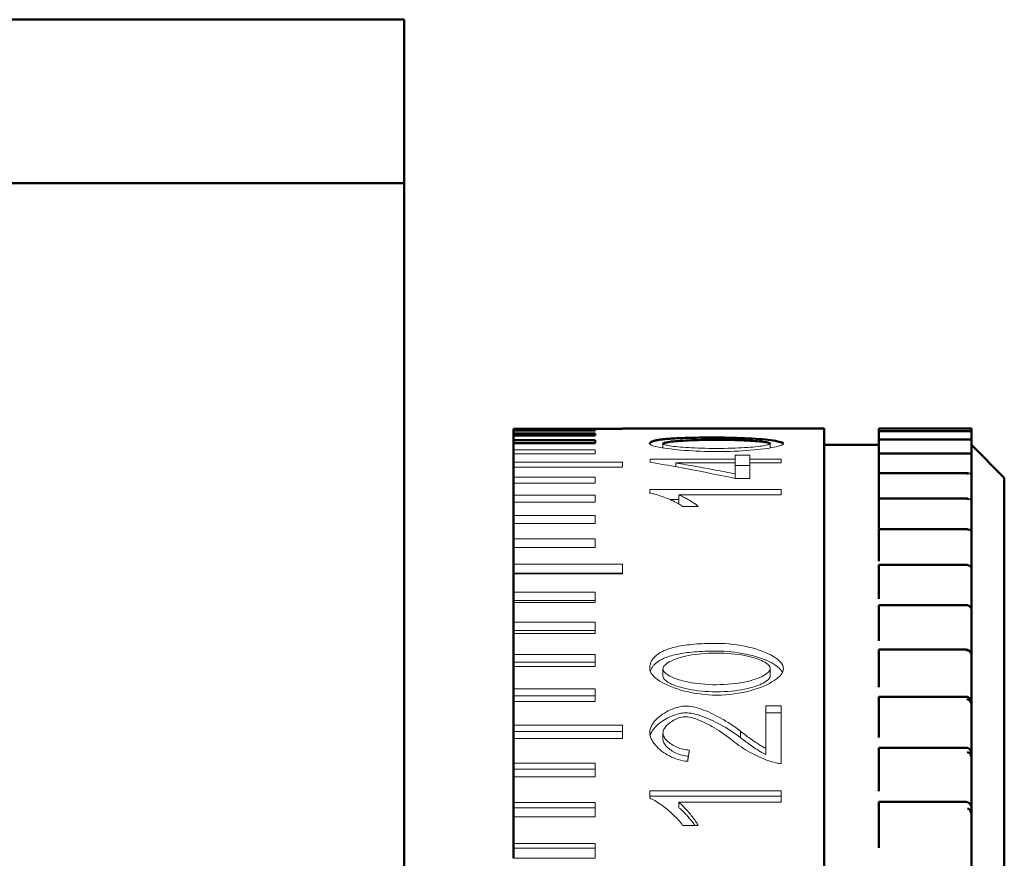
# Model space of a CAD drawing. Extents: x 2684 to 3039, y 582 to 1051.
# Tile 35 of 37: x 2960 to 2978, y 958 to 974. Entities that reach past the tile are written whole.
import ezdxf

# ---------------------------------------------------------------- set-up
doc = ezdxf.new("R2010")
doc.units = 0
doc.header["$LTSCALE"] = 2.5
doc.layers.add('Visible Edges(ISO)', color=2, linetype='Continuous', lineweight=50)

msp = doc.modelspace()

# ---------------------------------------------------------------- linework, layer by layer
at = {"layer": 'Visible Edges(ISO)'}
for p, q in [((2966.879, 973.851), (2955.879, 973.851)), ((2966.879, 970.851), (2966.879, 973.851)), ((2955.879, 970.851), (2966.879, 970.851)), ((2966.879, 934.851), (2966.879, 970.851)), ((2970.879, 966.35), (2968.879, 966.35)), ((2968.879, 966.35), (2968.879, 966.333)), ((2968.879, 966.333), (2970.379, 966.333)), ((2968.879, 966.314), (2968.879, 966.333)), ((2970.379, 966.314), (2968.879, 966.314)), ((2968.879, 966.314), (2968.879, 966.263)), ((2968.879, 966.263), (2970.379, 966.263)), ((2968.879, 966.225), (2968.879, 966.263)), ((2970.379, 966.225), (2968.879, 966.225)), ((2968.879, 966.225), (2968.879, 966.14)), ((2970.379, 966.314), (2970.379, 966.333)), ((2970.379, 966.225), (2970.379, 966.263)), ((2970.879, 966.35), (2970.879, 966.351)), ((2970.879, 966.351), (2974.579, 966.351)), ((2974.579, 966.351), (2974.579, 939.455)), ((2975.579, 966.35), (2975.579, 966.351)), ((2977.279, 966.351), (2975.579, 966.351)), ((2975.579, 966.321), (2975.579, 966.35)), ((2975.579, 966.321), (2975.579, 966.306)), ((2975.579, 966.286), (2975.579, 966.306)), ((2975.579, 966.306), (2975.579, 966.306)), ((2977.243, 966.306), (2975.579, 966.306)), ((2975.579, 966.251), (2975.579, 966.286)), ((2975.579, 966.251), (2975.579, 966.154)), ((2977.279, 966.35), (2977.279, 966.351)), ((2977.279, 966.35), (2977.279, 966.321)), ((2977.279, 966.321), (2977.279, 966.297)), ((2977.279, 966.286), (2977.279, 966.297)), ((2977.279, 966.286), (2977.279, 966.251)), ((2977.279, 966.251), (2977.279, 966.135)), ((2968.879, 966.14), (2970.379, 966.14)), ((2968.879, 966.084), (2968.879, 966.14)), ((2970.379, 966.084), (2968.879, 966.084)), ((2968.879, 966.084), (2968.879, 965.964)), ((2970.379, 966.084), (2970.379, 966.14)), ((2974.579, 966.051), (2975.579, 966.051)), ((2975.579, 966.153), (2975.579, 966.154)), ((2977.236, 966.154), (2975.579, 966.154)), ((2975.579, 966.114), (2975.579, 966.153)), ((2975.579, 966.072), (2975.579, 966.114)), ((2975.579, 966.072), (2975.579, 965.896)), ((2977.279, 966.114), (2977.279, 966.135)), ((2977.279, 966.114), (2977.279, 966.072)), ((2977.279, 966.072), (2977.279, 965.866)), ((2977.879, 965.451), (2977.279, 966.051)), ((2968.879, 965.89), (2968.879, 965.964)), ((2968.879, 965.89), (2968.879, 965.737)), ((2975.579, 965.893), (2975.579, 965.896)), ((2977.228, 965.896), (2975.579, 965.896)), ((2975.579, 965.835), (2975.579, 965.893)), ((2977.279, 965.835), (2977.279, 965.866)), ((2968.879, 965.645), (2968.879, 965.737)), ((2975.579, 965.788), (2975.579, 965.835)), ((2975.579, 965.788), (2975.579, 965.534)), ((2977.279, 965.835), (2977.279, 965.788)), ((2977.279, 965.788), (2977.279, 965.492)), ((2968.879, 965.645), (2968.879, 965.459)), ((2975.579, 965.528), (2975.579, 965.534)), ((2977.22, 965.534), (2975.579, 965.534)), ((2975.579, 965.451), (2975.579, 965.528)), ((2968.879, 965.349), (2968.879, 965.459)), ((2968.879, 965.349), (2968.879, 965.132)), ((2975.579, 965.399), (2975.579, 965.451)), ((2975.579, 965.399), (2975.579, 965.077)), ((2977.279, 965.451), (2977.279, 965.492)), ((2977.279, 965.451), (2977.279, 965.399)), ((2977.279, 965.399), (2977.279, 965.077)), ((2977.879, 965.451), (2977.879, 940.251)), ((2968.879, 965.004), (2968.879, 965.132)), ((2968.879, 965.004), (2968.879, 964.756)), ((2975.579, 965.077), (2975.579, 965.07)), ((2975.579, 965.061), (2975.579, 965.07)), ((2977.212, 965.07), (2975.579, 965.07)), ((2975.579, 964.966), (2975.579, 965.061)), ((2975.579, 964.909), (2975.579, 964.966)), ((2977.279, 965.026), (2977.279, 965.077)), ((2977.279, 965.017), (2977.279, 965.026)), ((2977.279, 964.966), (2977.279, 965.017)), ((2977.279, 964.966), (2977.279, 964.909)), ((2975.579, 964.909), (2975.579, 964.575)), ((2977.279, 964.909), (2977.279, 964.575)), ((2968.879, 964.611), (2968.879, 964.756)), ((2968.879, 964.611), (2968.879, 964.333)), ((2975.579, 964.575), (2975.579, 964.52)), ((2975.579, 964.495), (2975.579, 964.509)), ((2977.203, 964.509), (2975.579, 964.509)), ((2975.579, 964.383), (2975.579, 964.495)), ((2977.279, 964.52), (2977.279, 964.575)), ((2977.279, 964.444), (2977.279, 964.52)), ((2977.279, 964.383), (2977.279, 964.444)), ((2968.879, 964.172), (2968.879, 964.333)), ((2975.579, 964.322), (2975.579, 964.383)), ((2975.579, 964.322), (2975.579, 963.979)), ((2977.279, 964.383), (2977.279, 964.322)), ((2977.279, 964.322), (2977.279, 963.979)), ((2968.879, 964.172), (2968.879, 963.864)), ((2975.579, 963.979), (2975.579, 963.92)), ((2977.279, 963.92), (2977.279, 963.979)), ((2977.279, 963.777), (2977.279, 963.92)), ((2968.879, 963.701), (2968.879, 963.864)), ((2968.879, 963.701), (2968.879, 963.688)), ((2975.579, 963.836), (2975.579, 963.855)), ((2977.194, 963.855), (2975.579, 963.855)), ((2975.579, 963.708), (2975.579, 963.836)), ((2975.579, 963.643), (2975.579, 963.708)), ((2977.279, 963.708), (2977.279, 963.777)), ((2977.279, 963.708), (2977.279, 963.643)), ((2968.879, 963.688), (2968.879, 963.352)), ((2975.579, 963.643), (2975.579, 963.293)), ((2977.279, 963.643), (2977.279, 963.293)), ((2968.879, 963.197), (2968.879, 963.352)), ((2968.879, 963.197), (2968.879, 963.161)), ((2968.879, 963.161), (2968.879, 962.799)), ((2975.579, 963.293), (2975.579, 963.23)), ((2977.279, 963.23), (2977.279, 963.293)), ((2977.279, 963.022), (2977.279, 963.23)), ((2975.579, 963.088), (2975.579, 963.113)), ((2977.185, 963.113), (2975.579, 963.113)), ((2975.579, 962.945), (2975.579, 963.088)), ((2977.279, 962.945), (2977.279, 963.022)), ((2968.879, 962.652), (2968.879, 962.799)), ((2975.579, 962.877), (2975.579, 962.945)), ((2975.579, 962.877), (2975.579, 962.524)), ((2977.279, 962.945), (2977.279, 962.877)), ((2977.279, 962.877), (2977.279, 962.524)), ((2968.879, 962.652), (2968.879, 962.594)), ((2968.879, 962.594), (2968.879, 962.207)), ((2975.579, 962.524), (2975.579, 962.458)), ((2977.279, 962.458), (2977.279, 962.524)), ((2977.279, 962.195), (2977.279, 962.458)), ((2975.579, 962.298), (2977.179, 962.298)), ((2975.579, 962.298), (2975.579, 962.289)), ((2975.579, 962.258), (2975.579, 962.289)), ((2975.579, 962.101), (2975.579, 962.258)), ((2968.879, 962.068), (2968.879, 962.207)), ((2968.879, 962.068), (2968.879, 961.988)), ((2975.579, 962.03), (2975.579, 962.101)), ((2977.279, 962.186), (2977.279, 962.195)), ((2977.279, 962.101), (2977.279, 962.186)), ((2977.279, 962.101), (2977.279, 962.03)), ((2968.879, 961.988), (2968.879, 961.578)), ((2975.579, 962.03), (2975.579, 961.676)), ((2977.279, 962.03), (2977.279, 961.676)), ((2968.879, 961.448), (2968.879, 961.578)), ((2975.579, 961.676), (2975.579, 961.607)), ((2977.279, 961.607), (2977.279, 961.676)), ((2977.279, 961.322), (2977.279, 961.607)), ((2968.879, 961.448), (2968.879, 961.347)), ((2968.879, 961.347), (2968.879, 960.914)), ((2975.579, 961.433), (2977.179, 961.433)), ((2975.579, 961.433), (2975.579, 961.389)), ((2975.579, 961.353), (2975.579, 961.389)), ((2975.579, 961.182), (2975.579, 961.353)), ((2975.579, 961.109), (2975.579, 961.182)), ((2977.279, 961.274), (2977.279, 961.322)), ((2977.279, 961.182), (2977.279, 961.274)), ((2977.279, 961.182), (2977.279, 961.109)), ((2975.579, 961.109), (2975.579, 960.757)), ((2977.279, 961.109), (2977.279, 960.757)), ((2968.879, 960.794), (2968.879, 960.914)), ((2968.879, 960.794), (2968.879, 960.671)), ((2968.879, 960.671), (2968.879, 960.218)), ((2975.579, 960.757), (2975.579, 960.687)), ((2977.279, 960.687), (2977.279, 960.757)), ((2977.279, 960.38), (2977.279, 960.687)), ((2975.579, 960.5), (2977.179, 960.5)), ((2975.579, 960.5), (2975.579, 960.421)), ((2975.579, 960.378), (2975.579, 960.421)), ((2975.579, 960.196), (2975.579, 960.378)), ((2977.279, 960.294), (2977.279, 960.38)), ((2977.279, 960.196), (2977.279, 960.294)), ((2968.879, 960.109), (2968.879, 960.218)), ((2968.879, 960.109), (2968.879, 959.964)), ((2975.579, 960.122), (2975.579, 960.196)), ((2975.579, 960.122), (2975.579, 959.775)), ((2977.279, 960.196), (2977.279, 960.122)), ((2977.279, 960.122), (2977.279, 959.775)), ((2968.879, 959.964), (2968.879, 959.493)), ((2975.579, 959.775), (2975.579, 959.703)), ((2977.279, 959.703), (2977.279, 959.775)), ((2977.279, 959.378), (2977.279, 959.703)), ((2968.879, 959.395), (2968.879, 959.493)), ((2968.879, 959.395), (2968.879, 959.23)), ((2975.579, 959.504), (2977.179, 959.504)), ((2975.579, 959.504), (2975.579, 959.391)), ((2975.579, 959.344), (2975.579, 959.391)), ((2977.279, 959.255), (2977.279, 959.378)), ((2968.879, 959.23), (2968.879, 958.743)), ((2975.579, 959.152), (2975.579, 959.344)), ((2977.279, 959.152), (2977.279, 959.255)), ((2975.579, 959.076), (2975.579, 959.152)), ((2975.579, 959.076), (2975.579, 958.737)), ((2977.279, 959.152), (2977.279, 959.076)), ((2977.279, 959.076), (2977.279, 958.737)), ((2968.879, 958.655), (2968.879, 958.743)), ((2968.879, 958.655), (2968.879, 958.471)), ((2975.579, 958.737), (2975.579, 958.664)), ((2977.279, 958.664), (2977.279, 958.737)), ((2977.279, 958.323), (2977.279, 958.664))]:
    msp.add_line(p, q, dxfattribs=at)
at = {"layer": 'Visible Edges(ISO)', "lineweight": 18}
for p, q in [((2971.621, 965.998), (2971.621, 966.072)), ((2973.586, 965.998), (2973.586, 966.075)), ((2968.879, 965.964), (2970.379, 965.964)), ((2970.379, 965.89), (2968.879, 965.89)), ((2970.379, 965.89), (2970.379, 965.964)), ((2972.943, 965.866), (2973.213, 965.866)), ((2972.943, 965.866), (2972.943, 965.793)), ((2973.213, 965.793), (2973.213, 965.866)), ((2968.879, 965.737), (2970.879, 965.737)), ((2970.879, 965.645), (2970.879, 965.737)), ((2971.388, 965.793), (2972.943, 965.793)), ((2971.388, 965.793), (2971.388, 965.735)), ((2971.86, 965.651), (2971.86, 965.721)), ((2972.943, 965.721), (2971.86, 965.721)), ((2972.943, 965.721), (2972.943, 965.793)), ((2972.943, 965.721), (2972.943, 965.522)), ((2973.213, 965.793), (2973.788, 965.793)), ((2973.213, 965.721), (2973.213, 965.793)), ((2973.213, 965.439), (2973.213, 965.721)), ((2973.788, 965.721), (2973.213, 965.721)), ((2973.788, 965.721), (2973.788, 965.793)), ((2970.879, 965.645), (2968.879, 965.645)), ((2972.943, 965.673), (2973.213, 965.673)), ((2972.943, 965.439), (2972.943, 965.522)), ((2968.879, 965.459), (2970.379, 965.459)), ((2970.379, 965.349), (2968.879, 965.349)), ((2970.379, 965.349), (2970.379, 965.459)), ((2973.213, 965.439), (2972.943, 965.439)), ((2971.379, 965.233), (2973.788, 965.233)), ((2971.379, 965.233), (2971.379, 965.17)), ((2971.911, 964.972), (2971.911, 965.134)), ((2973.788, 965.134), (2971.911, 965.134)), ((2973.788, 965.134), (2973.788, 965.233)), ((2968.879, 965.132), (2970.379, 965.132)), ((2970.379, 965.004), (2968.879, 965.004)), ((2970.379, 965.004), (2970.379, 965.132)), ((2971.751, 965.05), (2971.911, 965.05)), ((2972.266, 964.926), (2971.981, 964.926)), ((2968.879, 964.756), (2970.379, 964.756)), ((2970.379, 964.611), (2968.879, 964.611)), ((2970.379, 964.611), (2970.379, 964.756)), ((2968.879, 964.333), (2970.379, 964.333)), ((2970.379, 964.172), (2970.379, 964.333)), ((2970.379, 964.172), (2968.879, 964.172)), ((2968.879, 963.864), (2970.879, 963.864)), ((2970.879, 963.701), (2968.879, 963.701)), ((2970.879, 963.688), (2970.879, 963.864)), ((2970.879, 963.688), (2968.879, 963.688)), ((2968.879, 963.352), (2970.379, 963.352)), ((2970.379, 963.161), (2970.379, 963.352)), ((2970.379, 963.197), (2968.879, 963.197)), ((2970.379, 963.161), (2968.879, 963.161)), ((2968.879, 962.799), (2970.379, 962.799)), ((2970.379, 962.594), (2970.379, 962.799)), ((2970.379, 962.652), (2968.879, 962.652)), ((2970.379, 962.594), (2968.879, 962.594)), ((2968.879, 962.207), (2970.379, 962.207)), ((2970.379, 962.068), (2968.879, 962.068)), ((2970.379, 961.988), (2970.379, 962.207)), ((2970.379, 961.988), (2968.879, 961.988)), ((2971.621, 961.809), (2971.621, 961.943)), ((2973.586, 961.819), (2973.586, 961.954)), ((2968.879, 961.578), (2970.379, 961.578)), ((2970.379, 961.347), (2970.379, 961.578)), ((2970.379, 961.448), (2968.879, 961.448)), ((2970.379, 961.347), (2968.879, 961.347)), ((2973.504, 961.266), (2973.504, 960.491)), ((2973.504, 961.266), (2973.788, 961.266)), ((2973.788, 960.212), (2973.788, 961.266)), ((2973.504, 961.142), (2973.788, 961.142)), ((2968.879, 960.914), (2970.879, 960.914)), ((2970.879, 960.671), (2970.879, 960.914)), ((2973.043, 960.684), (2973.043, 960.802)), ((2970.879, 960.794), (2968.879, 960.794)), ((2970.879, 960.671), (2968.879, 960.671)), ((2971.621, 960.653), (2971.621, 960.771)), ((2973.504, 960.377), (2973.504, 960.491)), ((2968.879, 960.218), (2970.379, 960.218)), ((2970.379, 960.109), (2968.879, 960.109)), ((2970.379, 959.964), (2970.379, 960.218)), ((2970.379, 959.964), (2968.879, 959.964)), ((2971.379, 959.709), (2973.788, 959.709)), ((2971.379, 959.709), (2971.379, 959.573)), ((2971.379, 959.608), (2973.788, 959.608)), ((2973.788, 959.499), (2973.788, 959.709)), ((2968.879, 959.493), (2970.379, 959.493)), ((2970.379, 959.395), (2968.879, 959.395)), ((2970.379, 959.23), (2970.379, 959.493)), ((2971.911, 959.401), (2971.911, 959.499)), ((2973.788, 959.499), (2971.911, 959.499)), ((2970.379, 959.23), (2968.879, 959.23)), ((2972.266, 959.074), (2971.981, 959.074)), ((2968.879, 958.743), (2970.379, 958.743)), ((2970.379, 958.655), (2968.879, 958.655)), ((2970.379, 958.471), (2970.379, 958.743)), ((2970.379, 958.471), (2968.879, 958.471))]:
    msp.add_line(p, q, dxfattribs=at)
at = {"layer": 'Visible Edges(ISO)', "flags": 128}
for points in [[(2977.249, 966.306), (2977.251, 966.305), (2977.254, 966.305), (2977.256, 966.305), (2977.258, 966.304), (2977.26, 966.304), (2977.262, 966.304), (2977.264, 966.303), (2977.266, 966.303), (2977.267, 966.303), (2977.269, 966.302), (2977.27, 966.302), (2977.271, 966.302), (2977.273, 966.301), (2977.274, 966.301), (2977.275, 966.3), (2977.275, 966.3), (2977.276, 966.3), (2977.277, 966.299), (2977.277, 966.299), (2977.278, 966.298), (2977.278, 966.298), (2977.278, 966.298), (2977.279, 966.297), (2977.279, 966.297)], [(2971.379, 966.073), (2971.379, 966.078), (2971.38, 966.083), (2971.383, 966.087), (2971.386, 966.091), (2971.39, 966.096), (2971.394, 966.1), (2971.4, 966.104), (2971.407, 966.108), (2971.414, 966.111), (2971.422, 966.115), (2971.432, 966.118), (2971.442, 966.122), (2971.453, 966.125), (2971.464, 966.129), (2971.477, 966.132), (2971.491, 966.135), (2971.505, 966.138), (2971.52, 966.141), (2971.537, 966.143), (2971.554, 966.146), (2971.572, 966.149), (2971.59, 966.151), (2971.61, 966.154), (2971.631, 966.156)], [(2972.604, 966.147), (2972.531, 966.147), (2972.461, 966.146), (2972.393, 966.145), (2972.328, 966.144), (2972.264, 966.142), (2972.203, 966.14), (2972.145, 966.138), (2972.089, 966.136), (2972.036, 966.133), (2971.985, 966.13), (2971.938, 966.127), (2971.893, 966.123), (2971.851, 966.119), (2971.813, 966.116), (2971.778, 966.112), (2971.746, 966.107), (2971.717, 966.103), (2971.693, 966.099), (2971.671, 966.094), (2971.654, 966.09), (2971.64, 966.085), (2971.63, 966.081), (2971.623, 966.076), (2971.621, 966.072)], [(2971.631, 966.156), (2971.657, 966.159), (2971.684, 966.161), (2971.712, 966.164), (2971.742, 966.166), (2971.773, 966.168), (2971.805, 966.17), (2971.839, 966.172), (2971.874, 966.174), (2971.91, 966.176), (2971.947, 966.177), (2971.986, 966.179), (2972.026, 966.18), (2972.067, 966.181), (2972.11, 966.182), (2972.153, 966.183), (2972.198, 966.184), (2972.244, 966.185), (2972.292, 966.186), (2972.341, 966.186), (2972.391, 966.187), (2972.442, 966.187), (2972.495, 966.188), (2972.549, 966.188), (2972.604, 966.188)], [(2972.604, 966.188), (2972.679, 966.187), (2972.754, 966.187), (2972.829, 966.185), (2972.904, 966.184), (2972.977, 966.182), (2973.049, 966.179), (2973.12, 966.176), (2973.189, 966.173), (2973.256, 966.169), (2973.321, 966.164), (2973.383, 966.16), (2973.442, 966.155), (2973.498, 966.15), (2973.551, 966.144), (2973.6, 966.138), (2973.645, 966.132), (2973.686, 966.125), (2973.722, 966.118), (2973.753, 966.111), (2973.78, 966.104), (2973.801, 966.097), (2973.816, 966.089), (2973.825, 966.081), (2973.829, 966.073)], [(2973.586, 966.075), (2973.584, 966.079), (2973.578, 966.083), (2973.567, 966.087), (2973.553, 966.092), (2973.536, 966.096), (2973.514, 966.1), (2973.489, 966.104), (2973.46, 966.108), (2973.428, 966.112), (2973.393, 966.116), (2973.354, 966.12), (2973.312, 966.124), (2973.268, 966.127), (2973.22, 966.13), (2973.169, 966.133), (2973.116, 966.136), (2973.06, 966.138), (2973.002, 966.14), (2972.941, 966.142), (2972.878, 966.144), (2972.812, 966.145), (2972.745, 966.146), (2972.675, 966.147), (2972.604, 966.147)], [(2977.249, 966.153), (2977.251, 966.152), (2977.254, 966.151), (2977.256, 966.151), (2977.258, 966.15), (2977.26, 966.149), (2977.262, 966.149), (2977.264, 966.148), (2977.266, 966.147), (2977.267, 966.147), (2977.269, 966.146), (2977.27, 966.145), (2977.271, 966.144), (2977.273, 966.144), (2977.274, 966.143), (2977.275, 966.142), (2977.275, 966.141), (2977.276, 966.14), (2977.277, 966.14), (2977.277, 966.139), (2977.278, 966.138), (2977.278, 966.137), (2977.278, 966.137), (2977.279, 966.136), (2977.279, 966.135)], [(2977.249, 965.893), (2977.251, 965.892), (2977.254, 965.891), (2977.256, 965.89), (2977.258, 965.889), (2977.26, 965.888), (2977.262, 965.887), (2977.264, 965.886), (2977.266, 965.885), (2977.267, 965.883), (2977.269, 965.882), (2977.27, 965.881), (2977.271, 965.88), (2977.273, 965.879), (2977.274, 965.878), (2977.275, 965.877), (2977.275, 965.875), (2977.276, 965.874), (2977.277, 965.873), (2977.277, 965.872), (2977.278, 965.871), (2977.278, 965.87), (2977.278, 965.868), (2977.279, 965.867), (2977.279, 965.866)], [(2977.249, 965.528), (2977.251, 965.526), (2977.254, 965.525), (2977.256, 965.524), (2977.258, 965.523), (2977.26, 965.521), (2977.262, 965.52), (2977.264, 965.518), (2977.266, 965.517), (2977.267, 965.515), (2977.269, 965.514), (2977.27, 965.512), (2977.271, 965.511), (2977.273, 965.509), (2977.274, 965.508), (2977.275, 965.506), (2977.275, 965.505), (2977.276, 965.503), (2977.277, 965.502), (2977.277, 965.5), (2977.278, 965.499), (2977.278, 965.497), (2977.278, 965.495), (2977.279, 965.494), (2977.279, 965.492)], [(2977.249, 965.061), (2977.251, 965.059), (2977.254, 965.057), (2977.256, 965.056), (2977.258, 965.054), (2977.26, 965.053), (2977.262, 965.051), (2977.264, 965.049), (2977.266, 965.047), (2977.267, 965.045), (2977.269, 965.044), (2977.27, 965.042), (2977.271, 965.04), (2977.273, 965.038), (2977.274, 965.036), (2977.275, 965.034), (2977.275, 965.032), (2977.276, 965.03), (2977.277, 965.028), (2977.277, 965.026), (2977.278, 965.025), (2977.278, 965.023), (2977.278, 965.021), (2977.279, 965.019), (2977.279, 965.017)], [(2977.249, 964.495), (2977.251, 964.493), (2977.254, 964.492), (2977.256, 964.49), (2977.258, 964.488), (2977.26, 964.486), (2977.262, 964.484), (2977.264, 964.481), (2977.266, 964.479), (2977.267, 964.477), (2977.269, 964.475), (2977.27, 964.473), (2977.271, 964.471), (2977.273, 964.468), (2977.274, 964.466), (2977.275, 964.464), (2977.275, 964.462), (2977.276, 964.459), (2977.277, 964.457), (2977.277, 964.455), (2977.278, 964.453), (2977.278, 964.45), (2977.278, 964.448), (2977.279, 964.446), (2977.279, 964.444)], [(2977.249, 963.836), (2977.251, 963.834), (2977.254, 963.832), (2977.256, 963.83), (2977.258, 963.827), (2977.26, 963.825), (2977.262, 963.823), (2977.264, 963.82), (2977.266, 963.818), (2977.267, 963.815), (2977.269, 963.813), (2977.27, 963.81), (2977.271, 963.808), (2977.273, 963.805), (2977.274, 963.803), (2977.275, 963.8), (2977.275, 963.797), (2977.276, 963.795), (2977.277, 963.792), (2977.277, 963.79), (2977.278, 963.787), (2977.278, 963.784), (2977.278, 963.782), (2977.279, 963.779), (2977.279, 963.777)], [(2977.249, 963.088), (2977.251, 963.086), (2977.254, 963.084), (2977.256, 963.081), (2977.258, 963.079), (2977.26, 963.076), (2977.262, 963.074), (2977.264, 963.071), (2977.266, 963.068), (2977.267, 963.065), (2977.269, 963.063), (2977.27, 963.06), (2977.271, 963.057), (2977.273, 963.054), (2977.274, 963.051), (2977.275, 963.048), (2977.275, 963.045), (2977.276, 963.042), (2977.277, 963.039), (2977.277, 963.036), (2977.278, 963.034), (2977.278, 963.031), (2977.278, 963.028), (2977.279, 963.025), (2977.279, 963.022)], [(2977.179, 962.298), (2977.186, 962.297), (2977.194, 962.296), (2977.202, 962.295), (2977.209, 962.293), (2977.217, 962.29), (2977.223, 962.287), (2977.23, 962.283), (2977.236, 962.279), (2977.241, 962.275), (2977.246, 962.271), (2977.251, 962.266), (2977.255, 962.262), (2977.259, 962.257), (2977.262, 962.251), (2977.265, 962.246), (2977.268, 962.241), (2977.271, 962.235), (2977.273, 962.229), (2977.275, 962.224), (2977.276, 962.218), (2977.277, 962.212), (2977.278, 962.206), (2977.278, 962.201), (2977.279, 962.195)], [(2977.249, 962.258), (2977.251, 962.256), (2977.254, 962.253), (2977.256, 962.25), (2977.258, 962.248), (2977.26, 962.245), (2977.262, 962.242), (2977.264, 962.239), (2977.266, 962.236), (2977.267, 962.233), (2977.269, 962.23), (2977.27, 962.227), (2977.271, 962.224), (2977.273, 962.221), (2977.274, 962.217), (2977.275, 962.214), (2977.275, 962.211), (2977.276, 962.208), (2977.277, 962.204), (2977.277, 962.201), (2977.278, 962.198), (2977.278, 962.195), (2977.278, 962.192), (2977.279, 962.189), (2977.279, 962.186)], [(2977.179, 961.433), (2977.186, 961.433), (2977.194, 961.432), (2977.202, 961.43), (2977.209, 961.428), (2977.217, 961.425), (2977.223, 961.421), (2977.23, 961.417), (2977.236, 961.413), (2977.241, 961.409), (2977.246, 961.404), (2977.251, 961.399), (2977.255, 961.394), (2977.259, 961.389), (2977.262, 961.383), (2977.265, 961.377), (2977.268, 961.371), (2977.271, 961.365), (2977.273, 961.359), (2977.275, 961.353), (2977.276, 961.346), (2977.277, 961.34), (2977.278, 961.334), (2977.278, 961.328), (2977.279, 961.322)], [(2977.249, 961.353), (2977.251, 961.35), (2977.254, 961.347), (2977.256, 961.344), (2977.258, 961.341), (2977.26, 961.338), (2977.262, 961.335), (2977.264, 961.332), (2977.266, 961.328), (2977.267, 961.325), (2977.269, 961.322), (2977.27, 961.318), (2977.271, 961.315), (2977.273, 961.312), (2977.274, 961.308), (2977.275, 961.305), (2977.275, 961.301), (2977.276, 961.298), (2977.277, 961.294), (2977.277, 961.291), (2977.278, 961.287), (2977.278, 961.284), (2977.278, 961.28), (2977.279, 961.277), (2977.279, 961.274)], [(2977.179, 960.5), (2977.186, 960.499), (2977.194, 960.498), (2977.202, 960.496), (2977.209, 960.494), (2977.217, 960.491), (2977.223, 960.487), (2977.23, 960.483), (2977.236, 960.478), (2977.241, 960.473), (2977.246, 960.468), (2977.251, 960.463), (2977.255, 960.458), (2977.259, 960.452), (2977.262, 960.446), (2977.265, 960.44), (2977.268, 960.433), (2977.271, 960.427), (2977.273, 960.42), (2977.275, 960.413), (2977.276, 960.407), (2977.277, 960.4), (2977.278, 960.393), (2977.278, 960.387), (2977.279, 960.38)], [(2977.249, 960.378), (2977.251, 960.375), (2977.254, 960.372), (2977.256, 960.369), (2977.258, 960.366), (2977.26, 960.363), (2977.262, 960.359), (2977.264, 960.356), (2977.266, 960.353), (2977.267, 960.349), (2977.269, 960.345), (2977.27, 960.342), (2977.271, 960.338), (2977.273, 960.335), (2977.274, 960.331), (2977.275, 960.327), (2977.275, 960.323), (2977.276, 960.32), (2977.277, 960.316), (2977.277, 960.312), (2977.278, 960.309), (2977.278, 960.305), (2977.278, 960.301), (2977.279, 960.298), (2977.279, 960.294)], [(2977.179, 959.504), (2977.186, 959.504), (2977.194, 959.503), (2977.202, 959.501), (2977.209, 959.498), (2977.217, 959.495), (2977.223, 959.491), (2977.23, 959.487), (2977.236, 959.482), (2977.241, 959.477), (2977.246, 959.471), (2977.251, 959.466), (2977.255, 959.46), (2977.259, 959.454), (2977.262, 959.447), (2977.265, 959.441), (2977.268, 959.434), (2977.271, 959.427), (2977.273, 959.42), (2977.275, 959.413), (2977.276, 959.406), (2977.277, 959.399), (2977.278, 959.392), (2977.278, 959.385), (2977.279, 959.378)], [(2977.249, 959.344), (2977.251, 959.34), (2977.254, 959.337), (2977.256, 959.334), (2977.258, 959.331), (2977.26, 959.327), (2977.262, 959.324), (2977.264, 959.32), (2977.266, 959.316), (2977.267, 959.313), (2977.269, 959.309), (2977.27, 959.305), (2977.271, 959.301), (2977.273, 959.297), (2977.274, 959.293), (2977.275, 959.289), (2977.275, 959.286), (2977.276, 959.282), (2977.277, 959.278), (2977.277, 959.274), (2977.278, 959.27), (2977.278, 959.266), (2977.278, 959.262), (2977.279, 959.258), (2977.279, 959.255)]]:
    msp.add_lwpolyline(points, dxfattribs=at)
at = {"layer": 'Visible Edges(ISO)', "lineweight": 18, "flags": 128}
for points in [[(2972.604, 965.929), (2972.528, 965.929), (2972.453, 965.93), (2972.378, 965.932), (2972.304, 965.935), (2972.23, 965.939), (2972.158, 965.943), (2972.087, 965.947), (2972.018, 965.952), (2971.951, 965.958), (2971.887, 965.964), (2971.825, 965.971), (2971.765, 965.978), (2971.709, 965.985), (2971.656, 965.992), (2971.607, 966), (2971.562, 966.008), (2971.522, 966.016), (2971.485, 966.024), (2971.454, 966.032), (2971.428, 966.041), (2971.407, 966.049), (2971.391, 966.057), (2971.382, 966.065), (2971.379, 966.073)], [(2971.621, 966.072), (2971.623, 966.067), (2971.63, 966.063), (2971.64, 966.058), (2971.654, 966.054), (2971.672, 966.049), (2971.693, 966.045), (2971.718, 966.04), (2971.747, 966.035), (2971.779, 966.031), (2971.815, 966.026), (2971.853, 966.022), (2971.895, 966.018), (2971.94, 966.014), (2971.987, 966.01), (2972.038, 966.006), (2972.091, 966.003), (2972.147, 965.999), (2972.205, 965.997), (2972.266, 965.994), (2972.329, 965.992), (2972.395, 965.99), (2972.462, 965.989), (2972.532, 965.988), (2972.604, 965.988)], [(2972.604, 965.988), (2972.676, 965.988), (2972.746, 965.989), (2972.813, 965.99), (2972.879, 965.992), (2972.942, 965.994), (2973.003, 965.997), (2973.062, 966), (2973.118, 966.003), (2973.171, 966.006), (2973.221, 966.01), (2973.269, 966.014), (2973.314, 966.018), (2973.355, 966.023), (2973.394, 966.027), (2973.429, 966.032), (2973.461, 966.037), (2973.489, 966.041), (2973.515, 966.046), (2973.536, 966.051), (2973.554, 966.056), (2973.568, 966.061), (2973.578, 966.065), (2973.584, 966.07), (2973.586, 966.075)], [(2973.829, 966.073), (2973.826, 966.066), (2973.817, 966.058), (2973.804, 966.051), (2973.785, 966.043), (2973.761, 966.035), (2973.732, 966.027), (2973.699, 966.019), (2973.661, 966.011), (2973.619, 966.003), (2973.573, 965.995), (2973.523, 965.988), (2973.469, 965.98), (2973.412, 965.973), (2973.351, 965.967), (2973.288, 965.96), (2973.221, 965.954), (2973.152, 965.949), (2973.08, 965.944), (2973.005, 965.939), (2972.929, 965.936), (2972.85, 965.933), (2972.769, 965.931), (2972.687, 965.929), (2972.604, 965.929)], [(2972.943, 965.439), (2972.878, 965.452), (2972.813, 965.466), (2972.748, 965.479), (2972.684, 965.492), (2972.619, 965.505), (2972.554, 965.518), (2972.489, 965.531), (2972.425, 965.544), (2972.36, 965.556), (2972.295, 965.569), (2972.23, 965.581), (2972.165, 965.594), (2972.101, 965.606), (2972.036, 965.618), (2971.971, 965.63), (2971.906, 965.642), (2971.841, 965.654), (2971.777, 965.666), (2971.712, 965.678), (2971.647, 965.689), (2971.582, 965.701), (2971.517, 965.712), (2971.453, 965.724), (2971.388, 965.735)], [(2971.86, 965.721), (2971.906, 965.714), (2971.951, 965.706), (2971.996, 965.698), (2972.041, 965.69), (2972.086, 965.682), (2972.131, 965.674), (2972.176, 965.666), (2972.221, 965.658), (2972.266, 965.65), (2972.311, 965.642), (2972.357, 965.634), (2972.402, 965.625), (2972.447, 965.617), (2972.492, 965.609), (2972.537, 965.6), (2972.582, 965.592), (2972.627, 965.583), (2972.672, 965.575), (2972.717, 965.566), (2972.762, 965.557), (2972.808, 965.549), (2972.853, 965.54), (2972.898, 965.531), (2972.943, 965.522)], [(2971.981, 964.926), (2971.965, 964.937), (2971.948, 964.949), (2971.929, 964.961), (2971.907, 964.974), (2971.885, 964.986), (2971.861, 964.999), (2971.835, 965.011), (2971.809, 965.024), (2971.781, 965.036), (2971.753, 965.049), (2971.725, 965.061), (2971.696, 965.072), (2971.667, 965.084), (2971.637, 965.095), (2971.608, 965.105), (2971.579, 965.115), (2971.551, 965.125), (2971.523, 965.134), (2971.496, 965.142), (2971.47, 965.149), (2971.445, 965.155), (2971.421, 965.161), (2971.399, 965.166), (2971.379, 965.17)], [(2971.911, 965.134), (2971.923, 965.13), (2971.937, 965.124), (2971.952, 965.118), (2971.967, 965.111), (2971.984, 965.103), (2972, 965.095), (2972.017, 965.086), (2972.035, 965.077), (2972.053, 965.068), (2972.07, 965.058), (2972.088, 965.048), (2972.106, 965.038), (2972.123, 965.028), (2972.14, 965.017), (2972.157, 965.007), (2972.173, 964.996), (2972.188, 964.986), (2972.203, 964.976), (2972.216, 964.967), (2972.229, 964.958), (2972.24, 964.949), (2972.25, 964.941), (2972.259, 964.933), (2972.266, 964.926)], [(2971.379, 961.95), (2971.379, 961.967), (2971.38, 961.984), (2971.383, 962.001), (2971.386, 962.017), (2971.39, 962.033), (2971.394, 962.048), (2971.4, 962.063), (2971.407, 962.078), (2971.414, 962.093), (2971.422, 962.107), (2971.432, 962.121), (2971.442, 962.135), (2971.453, 962.148), (2971.464, 962.161), (2971.477, 962.174), (2971.491, 962.186), (2971.505, 962.198), (2971.52, 962.21), (2971.537, 962.221), (2971.554, 962.232), (2971.572, 962.243), (2971.59, 962.254), (2971.61, 962.264), (2971.631, 962.274)], [(2971.631, 962.274), (2971.657, 962.285), (2971.684, 962.296), (2971.712, 962.307), (2971.742, 962.317), (2971.773, 962.326), (2971.805, 962.335), (2971.839, 962.343), (2971.874, 962.351), (2971.91, 962.359), (2971.947, 962.366), (2971.986, 962.373), (2972.026, 962.379), (2972.067, 962.384), (2972.11, 962.389), (2972.153, 962.394), (2972.198, 962.398), (2972.244, 962.402), (2972.292, 962.405), (2972.341, 962.407), (2972.391, 962.409), (2972.442, 962.411), (2972.495, 962.412), (2972.549, 962.413), (2972.604, 962.413)], [(2971.631, 962.134), (2971.657, 962.145), (2971.684, 962.156), (2971.712, 962.166), (2971.742, 962.176), (2971.773, 962.186), (2971.805, 962.194), (2971.839, 962.203), (2971.874, 962.211), (2971.91, 962.218), (2971.947, 962.225), (2971.986, 962.231), (2972.026, 962.237), (2972.067, 962.243), (2972.11, 962.248), (2972.153, 962.252), (2972.198, 962.256), (2972.244, 962.26), (2972.292, 962.263), (2972.341, 962.266), (2972.391, 962.268), (2972.442, 962.27), (2972.495, 962.271), (2972.549, 962.271), (2972.604, 962.272)], [(2972.604, 962.413), (2972.679, 962.412), (2972.754, 962.409), (2972.829, 962.403), (2972.904, 962.395), (2972.977, 962.386), (2973.049, 962.374), (2973.12, 962.361), (2973.189, 962.345), (2973.256, 962.329), (2973.321, 962.31), (2973.383, 962.291), (2973.442, 962.27), (2973.498, 962.247), (2973.551, 962.224), (2973.6, 962.2), (2973.645, 962.174), (2973.686, 962.148), (2973.722, 962.121), (2973.753, 962.093), (2973.78, 962.065), (2973.801, 962.036), (2973.816, 962.007), (2973.825, 961.978), (2973.829, 961.949)], [(2972.604, 962.272), (2972.672, 962.271), (2972.74, 962.268), (2972.807, 962.263), (2972.874, 962.257), (2972.941, 962.249), (2973.007, 962.24), (2973.071, 962.229), (2973.135, 962.217), (2973.197, 962.203), (2973.257, 962.188), (2973.316, 962.172), (2973.372, 962.154), (2973.426, 962.136), (2973.477, 962.117), (2973.526, 962.096), (2973.572, 962.075), (2973.615, 962.053), (2973.655, 962.03), (2973.691, 962.007), (2973.723, 961.983), (2973.752, 961.958), (2973.776, 961.933), (2973.796, 961.908), (2973.811, 961.882)], [(2971.389, 961.896), (2971.393, 961.908), (2971.397, 961.92), (2971.402, 961.932), (2971.408, 961.943), (2971.413, 961.955), (2971.42, 961.966), (2971.427, 961.977), (2971.435, 961.988), (2971.443, 961.998), (2971.451, 962.009), (2971.461, 962.019), (2971.47, 962.029), (2971.481, 962.039), (2971.492, 962.048), (2971.503, 962.058), (2971.515, 962.067), (2971.528, 962.076), (2971.541, 962.085), (2971.554, 962.094), (2971.568, 962.102), (2971.583, 962.11), (2971.598, 962.118), (2971.614, 962.126), (2971.631, 962.134)], [(2972.604, 962.236), (2972.531, 962.236), (2972.461, 962.233), (2972.393, 962.229), (2972.328, 962.224), (2972.264, 962.217), (2972.203, 962.209), (2972.145, 962.2), (2972.089, 962.19), (2972.036, 962.179), (2971.985, 962.166), (2971.938, 962.153), (2971.893, 962.139), (2971.851, 962.125), (2971.813, 962.11), (2971.778, 962.094), (2971.746, 962.078), (2971.717, 962.061), (2971.693, 962.045), (2971.671, 962.028), (2971.654, 962.011), (2971.64, 961.994), (2971.63, 961.977), (2971.623, 961.96), (2971.621, 961.943)], [(2973.586, 961.954), (2973.584, 961.97), (2973.578, 961.985), (2973.567, 962.001), (2973.553, 962.017), (2973.536, 962.034), (2973.514, 962.05), (2973.489, 962.066), (2973.46, 962.082), (2973.428, 962.097), (2973.393, 962.112), (2973.354, 962.127), (2973.312, 962.141), (2973.268, 962.155), (2973.22, 962.167), (2973.169, 962.179), (2973.116, 962.19), (2973.06, 962.201), (2973.002, 962.21), (2972.941, 962.217), (2972.878, 962.224), (2972.812, 962.229), (2972.745, 962.233), (2972.675, 962.236), (2972.604, 962.236)], [(2972.604, 961.465), (2972.528, 961.466), (2972.453, 961.47), (2972.378, 961.476), (2972.304, 961.485), (2972.23, 961.495), (2972.158, 961.508), (2972.087, 961.522), (2972.018, 961.539), (2971.951, 961.557), (2971.887, 961.577), (2971.825, 961.598), (2971.765, 961.62), (2971.709, 961.644), (2971.656, 961.668), (2971.607, 961.694), (2971.562, 961.721), (2971.522, 961.748), (2971.485, 961.776), (2971.454, 961.804), (2971.428, 961.833), (2971.407, 961.862), (2971.391, 961.891), (2971.382, 961.921), (2971.379, 961.95)], [(2971.621, 961.943), (2971.623, 961.928), (2971.63, 961.912), (2971.64, 961.896), (2971.654, 961.88), (2971.672, 961.863), (2971.693, 961.847), (2971.718, 961.831), (2971.747, 961.814), (2971.779, 961.799), (2971.815, 961.783), (2971.853, 961.768), (2971.895, 961.753), (2971.94, 961.74), (2971.987, 961.726), (2972.038, 961.714), (2972.091, 961.703), (2972.147, 961.692), (2972.205, 961.683), (2972.266, 961.674), (2972.329, 961.668), (2972.395, 961.662), (2972.462, 961.658), (2972.532, 961.655), (2972.604, 961.655)], [(2972.604, 961.655), (2972.676, 961.656), (2972.746, 961.658), (2972.813, 961.662), (2972.879, 961.668), (2972.942, 961.675), (2973.003, 961.683), (2973.062, 961.693), (2973.118, 961.704), (2973.171, 961.715), (2973.221, 961.728), (2973.269, 961.742), (2973.314, 961.756), (2973.355, 961.771), (2973.394, 961.786), (2973.429, 961.802), (2973.461, 961.819), (2973.489, 961.836), (2973.515, 961.853), (2973.536, 961.87), (2973.554, 961.887), (2973.568, 961.904), (2973.578, 961.921), (2973.584, 961.938), (2973.586, 961.954)], [(2973.829, 961.949), (2973.826, 961.922), (2973.817, 961.896), (2973.804, 961.868), (2973.785, 961.841), (2973.761, 961.813), (2973.732, 961.786), (2973.699, 961.758), (2973.661, 961.731), (2973.619, 961.705), (2973.573, 961.679), (2973.523, 961.654), (2973.469, 961.629), (2973.412, 961.606), (2973.351, 961.584), (2973.288, 961.564), (2973.221, 961.544), (2973.152, 961.527), (2973.08, 961.511), (2973.005, 961.498), (2972.929, 961.486), (2972.85, 961.477), (2972.769, 961.47), (2972.687, 961.466), (2972.604, 961.465)], [(2971.621, 961.809), (2971.623, 961.793), (2971.63, 961.778), (2971.64, 961.762), (2971.654, 961.746), (2971.672, 961.73), (2971.693, 961.714), (2971.718, 961.698), (2971.747, 961.682), (2971.779, 961.666), (2971.815, 961.651), (2971.853, 961.636), (2971.895, 961.622), (2971.94, 961.608), (2971.987, 961.595), (2972.038, 961.583), (2972.091, 961.571), (2972.147, 961.561), (2972.205, 961.552), (2972.266, 961.544), (2972.329, 961.537), (2972.395, 961.532), (2972.462, 961.528), (2972.532, 961.525), (2972.604, 961.524)], [(2972.604, 961.524), (2972.676, 961.525), (2972.746, 961.528), (2972.813, 961.532), (2972.879, 961.537), (2972.942, 961.544), (2973.003, 961.552), (2973.062, 961.562), (2973.118, 961.572), (2973.171, 961.584), (2973.221, 961.596), (2973.269, 961.61), (2973.314, 961.624), (2973.355, 961.639), (2973.394, 961.654), (2973.429, 961.67), (2973.461, 961.686), (2973.489, 961.703), (2973.515, 961.719), (2973.536, 961.736), (2973.554, 961.753), (2973.568, 961.77), (2973.578, 961.787), (2973.584, 961.803), (2973.586, 961.819)], [(2971.379, 960.778), (2971.381, 960.809), (2971.387, 960.839), (2971.397, 960.869), (2971.41, 960.899), (2971.426, 960.928), (2971.446, 960.957), (2971.468, 960.985), (2971.493, 961.012), (2971.521, 961.039), (2971.55, 961.064), (2971.581, 961.089), (2971.614, 961.112), (2971.648, 961.134), (2971.683, 961.155), (2971.719, 961.174), (2971.756, 961.192), (2971.793, 961.208), (2971.83, 961.222), (2971.867, 961.234), (2971.904, 961.245), (2971.94, 961.253), (2971.975, 961.259), (2972.009, 961.262), (2972.042, 961.264)], [(2972.042, 961.264), (2972.072, 961.263), (2972.103, 961.26), (2972.137, 961.255), (2972.172, 961.248), (2972.208, 961.24), (2972.246, 961.23), (2972.285, 961.218), (2972.326, 961.204), (2972.367, 961.189), (2972.41, 961.173), (2972.453, 961.155), (2972.497, 961.135), (2972.542, 961.114), (2972.587, 961.092), (2972.633, 961.068), (2972.679, 961.043), (2972.725, 961.017), (2972.771, 960.989), (2972.817, 960.961), (2972.863, 960.931), (2972.909, 960.9), (2972.954, 960.869), (2972.999, 960.836), (2973.043, 960.802)], [(2971.386, 960.719), (2971.395, 960.746), (2971.407, 960.773), (2971.421, 960.8), (2971.438, 960.826), (2971.458, 960.852), (2971.48, 960.877), (2971.503, 960.901), (2971.529, 960.925), (2971.556, 960.948), (2971.585, 960.97), (2971.616, 960.991), (2971.647, 961.011), (2971.679, 961.03), (2971.712, 961.047), (2971.746, 961.064), (2971.78, 961.079), (2971.814, 961.092), (2971.848, 961.104), (2971.882, 961.114), (2971.915, 961.123), (2971.948, 961.13), (2971.981, 961.135), (2972.012, 961.138), (2972.042, 961.139)], [(2972.037, 961.068), (2972.013, 961.067), (2971.99, 961.065), (2971.966, 961.06), (2971.942, 961.055), (2971.918, 961.048), (2971.894, 961.04), (2971.871, 961.03), (2971.847, 961.019), (2971.825, 961.008), (2971.802, 960.995), (2971.781, 960.982), (2971.76, 960.967), (2971.74, 960.952), (2971.722, 960.937), (2971.704, 960.921), (2971.688, 960.905), (2971.674, 960.888), (2971.66, 960.871), (2971.649, 960.854), (2971.639, 960.837), (2971.632, 960.82), (2971.626, 960.803), (2971.623, 960.787), (2971.621, 960.771)], [(2972.9, 960.628), (2972.858, 960.661), (2972.815, 960.694), (2972.773, 960.726), (2972.73, 960.756), (2972.687, 960.785), (2972.645, 960.813), (2972.603, 960.839), (2972.561, 960.864), (2972.52, 960.888), (2972.48, 960.91), (2972.44, 960.931), (2972.401, 960.951), (2972.363, 960.969), (2972.326, 960.986), (2972.29, 961.001), (2972.256, 961.015), (2972.222, 961.027), (2972.191, 961.038), (2972.16, 961.047), (2972.132, 961.054), (2972.105, 961.06), (2972.08, 961.064), (2972.057, 961.067), (2972.037, 961.068)], [(2972.042, 961.139), (2972.072, 961.138), (2972.103, 961.135), (2972.137, 961.13), (2972.172, 961.124), (2972.208, 961.116), (2972.246, 961.106), (2972.285, 961.094), (2972.326, 961.081), (2972.367, 961.066), (2972.41, 961.049), (2972.453, 961.032), (2972.497, 961.012), (2972.542, 960.992), (2972.587, 960.97), (2972.633, 960.946), (2972.679, 960.922), (2972.725, 960.896), (2972.771, 960.869), (2972.817, 960.841), (2972.863, 960.811), (2972.909, 960.781), (2972.954, 960.75), (2972.999, 960.718), (2973.043, 960.684)], [(2973.043, 960.802), (2973.07, 960.781), (2973.097, 960.76), (2973.123, 960.74), (2973.148, 960.721), (2973.173, 960.702), (2973.197, 960.684), (2973.22, 960.667), (2973.243, 960.651), (2973.265, 960.635), (2973.286, 960.62), (2973.307, 960.606), (2973.326, 960.593), (2973.346, 960.58), (2973.364, 960.568), (2973.381, 960.557), (2973.398, 960.547), (2973.414, 960.537), (2973.43, 960.528), (2973.444, 960.52), (2973.458, 960.513), (2973.471, 960.506), (2973.483, 960.5), (2973.494, 960.495), (2973.504, 960.491)], [(2972.074, 960.25), (2972.03, 960.255), (2971.987, 960.261), (2971.944, 960.27), (2971.902, 960.282), (2971.86, 960.295), (2971.819, 960.311), (2971.779, 960.328), (2971.739, 960.348), (2971.701, 960.368), (2971.665, 960.391), (2971.63, 960.414), (2971.596, 960.439), (2971.564, 960.465), (2971.535, 960.492), (2971.507, 960.519), (2971.482, 960.547), (2971.459, 960.576), (2971.438, 960.605), (2971.421, 960.634), (2971.406, 960.663), (2971.394, 960.692), (2971.386, 960.721), (2971.38, 960.75), (2971.379, 960.778)], [(2971.621, 960.771), (2971.623, 960.754), (2971.626, 960.736), (2971.633, 960.718), (2971.641, 960.7), (2971.652, 960.682), (2971.664, 960.664), (2971.679, 960.646), (2971.695, 960.629), (2971.713, 960.612), (2971.732, 960.595), (2971.753, 960.579), (2971.776, 960.563), (2971.799, 960.548), (2971.824, 960.534), (2971.849, 960.52), (2971.876, 960.508), (2971.903, 960.497), (2971.931, 960.487), (2971.959, 960.478), (2971.988, 960.471), (2972.017, 960.465), (2972.047, 960.461), (2972.076, 960.458), (2972.105, 960.457)], [(2971.621, 960.653), (2971.623, 960.637), (2971.626, 960.62), (2971.632, 960.603), (2971.64, 960.586), (2971.65, 960.568), (2971.662, 960.551), (2971.676, 960.534), (2971.692, 960.517), (2971.709, 960.5), (2971.727, 960.484), (2971.748, 960.468), (2971.769, 960.453), (2971.792, 960.438), (2971.815, 960.425), (2971.84, 960.411), (2971.865, 960.399), (2971.892, 960.388), (2971.919, 960.378), (2971.946, 960.369), (2971.974, 960.361), (2972.002, 960.355), (2972.031, 960.35), (2972.059, 960.346), (2972.088, 960.345)], [(2973.788, 960.212), (2973.765, 960.212), (2973.74, 960.214), (2973.712, 960.219), (2973.682, 960.224), (2973.651, 960.232), (2973.617, 960.241), (2973.582, 960.252), (2973.545, 960.265), (2973.508, 960.279), (2973.469, 960.294), (2973.429, 960.311), (2973.388, 960.329), (2973.346, 960.349), (2973.305, 960.369), (2973.263, 960.391), (2973.221, 960.414), (2973.178, 960.437), (2973.137, 960.462), (2973.095, 960.488), (2973.054, 960.514), (2973.014, 960.542), (2972.975, 960.57), (2972.937, 960.598), (2972.9, 960.628)], [(2973.043, 960.684), (2973.07, 960.663), (2973.097, 960.643), (2973.123, 960.623), (2973.148, 960.604), (2973.173, 960.586), (2973.197, 960.568), (2973.22, 960.551), (2973.243, 960.535), (2973.265, 960.52), (2973.286, 960.505), (2973.307, 960.491), (2973.326, 960.478), (2973.346, 960.466), (2973.364, 960.454), (2973.381, 960.443), (2973.398, 960.433), (2973.414, 960.423), (2973.43, 960.414), (2973.444, 960.406), (2973.458, 960.399), (2973.471, 960.393), (2973.483, 960.387), (2973.494, 960.382), (2973.504, 960.377)], [(2972.105, 960.457), (2972.104, 960.448), (2972.102, 960.44), (2972.101, 960.431), (2972.1, 960.423), (2972.099, 960.414), (2972.097, 960.406), (2972.096, 960.397), (2972.095, 960.388), (2972.093, 960.38), (2972.092, 960.371), (2972.091, 960.363), (2972.089, 960.354), (2972.088, 960.345), (2972.087, 960.337), (2972.085, 960.328), (2972.084, 960.32), (2972.083, 960.311), (2972.081, 960.302), (2972.08, 960.294), (2972.079, 960.285), (2972.078, 960.276), (2972.076, 960.268), (2972.075, 960.259), (2972.074, 960.25)], [(2971.981, 959.074), (2971.965, 959.097), (2971.948, 959.12), (2971.929, 959.144), (2971.907, 959.169), (2971.885, 959.194), (2971.861, 959.219), (2971.835, 959.245), (2971.809, 959.27), (2971.781, 959.296), (2971.753, 959.321), (2971.725, 959.346), (2971.696, 959.37), (2971.667, 959.394), (2971.637, 959.416), (2971.608, 959.438), (2971.579, 959.459), (2971.551, 959.479), (2971.523, 959.497), (2971.496, 959.514), (2971.47, 959.53), (2971.445, 959.543), (2971.421, 959.555), (2971.399, 959.565), (2971.379, 959.573)], [(2971.911, 959.499), (2971.923, 959.489), (2971.937, 959.477), (2971.952, 959.464), (2971.967, 959.45), (2971.984, 959.434), (2972, 959.417), (2972.017, 959.399), (2972.035, 959.38), (2972.053, 959.361), (2972.07, 959.341), (2972.088, 959.32), (2972.106, 959.299), (2972.123, 959.278), (2972.14, 959.257), (2972.157, 959.236), (2972.173, 959.215), (2972.188, 959.195), (2972.203, 959.175), (2972.216, 959.155), (2972.229, 959.137), (2972.24, 959.119), (2972.25, 959.103), (2972.259, 959.088), (2972.266, 959.074)], [(2971.911, 959.401), (2971.92, 959.393), (2971.931, 959.385), (2971.941, 959.376), (2971.953, 959.365), (2971.965, 959.355), (2971.977, 959.343), (2971.989, 959.331), (2972.002, 959.318), (2972.016, 959.304), (2972.029, 959.29), (2972.042, 959.275), (2972.056, 959.261), (2972.07, 959.245), (2972.083, 959.23), (2972.097, 959.214), (2972.11, 959.198), (2972.123, 959.182), (2972.137, 959.167), (2972.149, 959.151), (2972.162, 959.135), (2972.174, 959.119), (2972.186, 959.104), (2972.197, 959.089), (2972.208, 959.074)]]:
    msp.add_lwpolyline(points, dxfattribs=at)
at = {"layer": 'Visible Edges(ISO)'}
msp.add_arc((2977.179, 962.189), 0.1, 44.1628, 88.7146, dxfattribs=at)
for centre, major_axis, ratio, start_param, end_param in [((2977.179, 966.206), (0.0906, 0.0906), 0.467826, 0.355893, 0.437579), ((2977.179, 966.054), (0.0886, 0.0886), 0.52374, 0.311013, 0.482459), ((2977.179, 965.796), (0.0864, 0.0864), 0.582348, 0.266133, 0.527339), ((2977.179, 965.434), (-0.1, -0.0414), 0.841366, 3.935064, 4.28603), ((2977.179, 964.97), (-0.1, -0.033), 0.896264, 3.935064, 4.37579), ((2977.179, 964.409), (-0.1, -0.0244), 0.941978, 3.935064, 4.46555), ((2977.179, 963.755), (-0.1, -0.0156), 0.97582, 3.935064, 4.555309), ((2977.179, 963.013), (-0.1, -0.0067), 0.995485, 3.935064, 4.645069), ((2977.179, 961.29), (-0.1, 0.0112), 0.987542, 3.935064, 4.712389), ((2977.179, 960.323), (-0.1, 0.0201), 0.960542, 3.935064, 4.712389), ((2977.179, 959.295), (-0.1, 0.0288), 0.920441, 3.935064, 4.712389)]:
    msp.add_ellipse(centre, major_axis=major_axis, ratio=ratio, start_param=start_param, end_param=end_param, dxfattribs=at)

doc.saveas('drawing.dxf')
